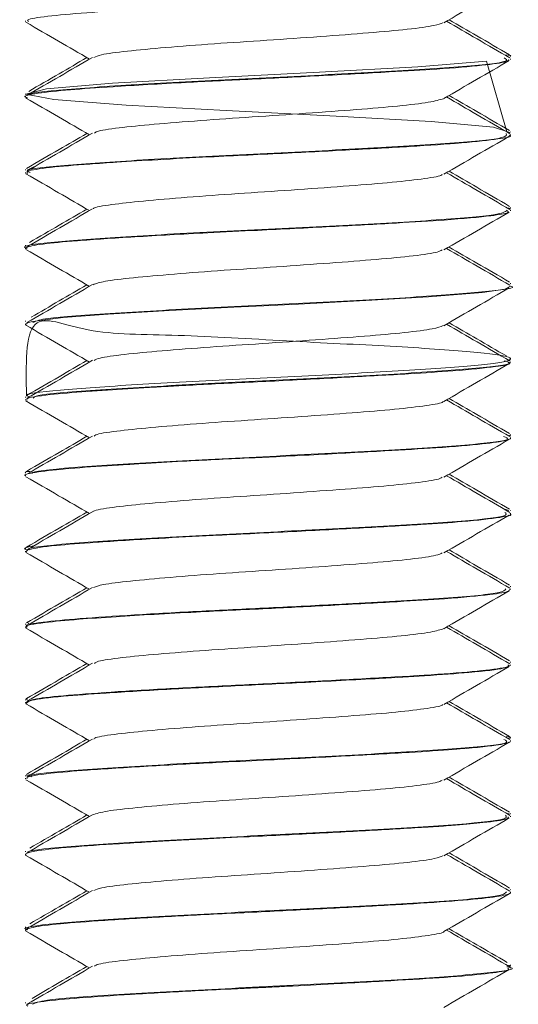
# Model space of a CAD drawing. Header units: millimetres. Extents: x -336 to 487, y -1247 to -28.
# Tile 23 of 49: x -229.78 to -221.55, y -485.48 to -469.23. Entities that reach past the tile are written whole.
import ezdxf

# ---------------------------------------------------------------- set-up
doc = ezdxf.new("R2010")
doc.units = ezdxf.units.MM

msp = doc.modelspace()

# ---------------------------------------------------------------- linework, layer by layer
at = {"color": 7, "linetype": 'Continuous', "lineweight": 15}
for p, q in [((-229.682, -469.251), (-229.682, -469.262)), ((-221.682, -469.839), (-221.682, -469.829)), ((-221.682, -469.887), (-221.682, -469.876)), ((-229.682, -470.455), (-229.682, -470.464)), ((-229.682, -470.501), (-229.682, -470.512)), ((-221.682, -471.089), (-221.682, -471.08)), ((-221.682, -471.137), (-221.682, -471.126)), ((-229.682, -471.705), (-229.682, -471.714)), ((-229.655, -471.714), (-229.547, -471.662)), ((-229.682, -471.751), (-229.682, -471.762)), ((-221.682, -472.34), (-221.682, -472.33)), ((-221.682, -472.387), (-221.682, -472.377)), ((-229.682, -472.954), (-229.682, -472.964)), ((-229.682, -473.002), (-229.682, -473.012)), ((-221.682, -473.589), (-221.682, -473.579)), ((-221.682, -473.637), (-221.682, -473.627)), ((-229.682, -474.204), (-229.682, -474.214)), ((-229.682, -474.252), (-229.682, -474.262)), ((-221.682, -474.839), (-221.682, -474.829)), ((-221.682, -474.887), (-221.682, -474.877)), ((-229.682, -475.454), (-229.682, -475.464)), ((-229.682, -475.501), (-229.682, -475.512)), ((-221.682, -476.089), (-221.682, -476.079)), ((-221.682, -476.137), (-221.682, -476.126)), ((-229.682, -476.704), (-229.682, -476.714)), ((-229.682, -476.751), (-229.682, -476.762)), ((-221.778, -477.312), (-221.71, -477.33)), ((-221.682, -477.339), (-221.682, -477.33)), ((-221.682, -477.387), (-221.682, -477.376)), ((-229.682, -477.955), (-229.682, -477.964)), ((-229.682, -478.001), (-229.682, -478.012)), ((-221.682, -478.589), (-221.682, -478.58)), ((-221.682, -478.637), (-221.682, -478.626)), ((-229.682, -479.204), (-229.682, -479.214)), ((-229.637, -479.186), (-229.635, -479.204)), ((-229.682, -479.252), (-229.682, -479.262)), ((-221.682, -479.839), (-221.682, -479.829)), ((-221.682, -479.887), (-221.682, -479.877)), ((-229.682, -480.454), (-229.682, -480.464)), ((-229.682, -480.502), (-229.682, -480.512)), ((-221.682, -481.089), (-221.682, -481.079)), ((-221.682, -481.137), (-221.682, -481.126)), ((-229.682, -481.704), (-229.682, -481.714)), ((-229.682, -481.751), (-229.682, -481.762)), ((-229.589, -481.686), (-229.666, -481.704)), ((-221.729, -482.33), (-221.689, -482.342)), ((-221.682, -482.339), (-221.682, -482.33)), ((-221.682, -482.387), (-221.682, -482.376)), ((-229.682, -482.955), (-229.682, -482.964)), ((-229.682, -483.001), (-229.682, -483.012)), ((-221.682, -483.589), (-221.682, -483.58)), ((-221.682, -483.637), (-221.682, -483.627)), ((-229.682, -484.204), (-229.682, -484.214)), ((-229.682, -484.252), (-229.682, -484.262)), ((-221.682, -484.839), (-221.682, -484.829)), ((-221.682, -484.887), (-221.682, -484.877)), ((-229.682, -485.454), (-229.682, -485.464))]:
    msp.add_line(p, q, dxfattribs=at)
at = {"color": 7, "linetype": 'Continuous', "lineweight": 15, "flags": 128}
for points in [[(-221.74, -471.08), (-222.076, -469.918), (-223.212, -470.01), (-224.831, -470.098), (-226.649, -470.191), (-228.247, -470.28), (-229.336, -470.371), (-229.679, -470.462), (-229.214, -470.551), (-228.02, -470.643), (-226.371, -470.732), (-224.557, -470.824), (-222.992, -470.913), (-221.965, -471.004), (-221.694, -471.095), (-221.694, -471.095)], [(-229.661, -474.274), (-229.68, -474.269), (-229.679, -474.254), (-229.669, -474.246), (-229.662, -474.242), (-229.658, -474.24), (-229.657, -474.24), (-229.656, -474.239), (-229.656, -474.239), (-229.656, -474.239), (-229.656, -474.239), (-229.656, -474.239), (-229.656, -474.239), (-229.656, -474.239), (-229.656, -474.239), (-229.656, -474.239), (-229.656, -474.239), (-229.655, -474.239), (-229.648, -474.236), (-229.633, -474.23), (-229.565, -474.213), (-229.06, -474.148), (-228.317, -474.093), (-227.3, -474.031), (-226.244, -473.977), (-225.752, -473.953), (-225.178, -473.924), (-223.972, -473.86), (-223.033, -473.805), (-222.142, -473.733), (-221.774, -473.678), (-221.694, -473.637)]]:
    msp.add_lwpolyline(points, dxfattribs=at)
at = {"color": 7, "linetype": 'Continuous', "lineweight": 15}
for points, knots in [([(-229.632, -469.262), (-229.643, -469.252), (-229.677, -469.224), (-229.349, -469.173), (-228.737, -469.12), (-227.82, -469.059), (-226.728, -468.999), (-225.446, -468.939), (-224.457, -468.887), (-223.764, -468.849), (-223.178, -468.815), (-222.493, -468.771), (-221.929, -468.71), (-221.665, -468.668), (-221.708, -468.643), (-221.719, -468.637)], [0, 0, 0, 0, 0.046285, 0.137446, 0.231313, 0.3167, 0.422825, 0.511292, 0.62184, 0.659524, 0.694846, 0.786838, 0.880325, 0.971253, 1, 1, 1, 1]), ([(-222.781, -469.282), (-222.601, -469.178), (-222.242, -468.969), (-221.882, -468.761), (-221.702, -468.656)], [0, 0, 0, 0, 0.499702, 1, 1, 1, 1]), ([(-229.675, -469.274), (-229.495, -469.378), (-229.146, -469.581), (-228.796, -469.784), (-228.627, -469.882)], [0, 0, 0, 0, 0.5155339, 1, 1, 1, 1]), ([(-222.8, -469.281), (-222.836, -469.297), (-222.919, -469.331), (-223.352, -469.39), (-224.002, -469.449), (-224.812, -469.509), (-225.698, -469.572), (-226.585, -469.628), (-227.39, -469.691), (-228.031, -469.751), (-228.447, -469.804), (-228.521, -469.839), (-228.552, -469.854)], [0, 0, 0, 0, 0.082423, 0.188906, 0.293376, 0.398814, 0.505009, 0.60899, 0.715333, 0.820425, 0.925214, 1, 1, 1, 1]), ([(-221.693, -469.863), (-221.873, -469.758), (-222.221, -469.556), (-222.569, -469.354), (-222.737, -469.257)], [0, 0, 0, 0, 0.51722, 1, 1, 1, 1]), ([(-221.697, -469.812), (-221.877, -469.707), (-222.21, -469.514), (-222.543, -469.321), (-222.695, -469.233)], [0, 0, 0, 0, 0.541768, 1, 1, 1, 1]), ([(-229.647, -470.524), (-229.66, -470.52), (-229.748, -470.495), (-229.529, -470.448), (-229.012, -470.39), (-228.185, -470.332), (-227.163, -470.272), (-225.976, -470.214), (-224.809, -470.156), (-223.733, -470.097), (-222.803, -470.043), (-222.122, -469.985), (-221.725, -469.931), (-221.715, -469.9), (-221.711, -469.887)], [0, 0, 0, 0, 0.018535, 0.120995, 0.212205, 0.293172, 0.401953, 0.483342, 0.575391, 0.672849, 0.749741, 0.846248, 0.937347, 1, 1, 1, 1]), ([(-228.578, -469.853), (-228.758, -469.958), (-229.118, -470.167), (-229.478, -470.376), (-229.658, -470.48)], [0, 0, 0, 0, 0.499652, 1, 1, 1, 1]), ([(-228.669, -469.857), (-228.822, -469.946), (-229.141, -470.132), (-229.462, -470.318), (-229.629, -470.415)], [0, 0, 0, 0, 0.47657, 1, 1, 1, 1]), ([(-221.788, -469.861), (-221.754, -469.88), (-221.665, -469.929), (-222.449, -470.011), (-223.881, -470.097), (-225.703, -470.192), (-227.534, -470.279), (-228.919, -470.371), (-229.642, -470.438), (-229.6, -470.474), (-229.593, -470.479)], [0, 0, 0, 0, 0.091962, 0.239258, 0.384543, 0.532137, 0.677615, 0.824388, 0.970875, 1, 1, 1, 1]), ([(-222.781, -470.532), (-222.601, -470.428), (-222.242, -470.219), (-221.882, -470.011), (-221.702, -469.906)], [0, 0, 0, 0, 0.499702, 1, 1, 1, 1]), ([(-221.758, -469.812), (-221.71, -469.817), (-221.658, -469.823), (-221.685, -469.829), (-221.687, -469.829)], [0, 0, 0, 0, 0.938908, 1, 1, 1, 1]), ([(-229.675, -470.524), (-229.495, -470.628), (-229.146, -470.831), (-228.796, -471.034), (-228.627, -471.132)], [0, 0, 0, 0, 0.515534, 1, 1, 1, 1]), ([(-222.786, -470.535), (-222.853, -470.554), (-222.99, -470.594), (-223.509, -470.657), (-224.21, -470.714), (-225.047, -470.776), (-225.943, -470.837), (-226.815, -470.895), (-227.585, -470.959), (-228.168, -471.016), (-228.503, -471.066), (-228.536, -471.095), (-228.546, -471.103)], [0, 0, 0, 0, 0.105704, 0.212847, 0.317591, 0.424477, 0.530782, 0.635901, 0.743152, 0.848149, 0.954607, 1, 1, 1, 1]), ([(-221.693, -471.113), (-221.873, -471.008), (-222.221, -470.806), (-222.569, -470.604), (-222.737, -470.507)], [0, 0, 0, 0, 0.51722, 1, 1, 1, 1]), ([(-221.697, -471.062), (-221.877, -470.957), (-222.21, -470.764), (-222.543, -470.571), (-222.695, -470.483)], [0, 0, 0, 0, 0.541768, 1, 1, 1, 1]), ([(-221.755, -471.112), (-221.746, -471.136), (-221.727, -471.189), (-222.665, -471.277), (-224.196, -471.364), (-226.044, -471.457), (-227.83, -471.547), (-229.12, -471.636), (-229.741, -471.706), (-229.628, -471.744), (-229.605, -471.751)], [0, 0, 0, 0, 0.113919, 0.256571, 0.397002, 0.539223, 0.680367, 0.821376, 0.963713, 1, 1, 1, 1]), ([(-228.669, -471.107), (-228.822, -471.196), (-229.153, -471.389), (-229.486, -471.581), (-229.665, -471.686)], [0, 0, 0, 0, 0.459407, 1, 1, 1, 1]), ([(-229.654, -471.774), (-229.659, -471.757), (-229.67, -471.721), (-229.263, -471.663), (-228.755, -471.623), (-228.372, -471.596), (-228.05, -471.575), (-227.484, -471.54), (-226.538, -471.49), (-225.385, -471.436), (-224.197, -471.373), (-223.171, -471.316), (-222.321, -471.257), (-221.845, -471.196), (-221.648, -471.159), (-221.696, -471.14), (-221.703, -471.137)], [0, 0, 0, 0, 0.076676, 0.174211, 0.262607, 0.276284, 0.299314, 0.362291, 0.433471, 0.534862, 0.629002, 0.71585, 0.809903, 0.911888, 0.987316, 1, 1, 1, 1]), ([(-228.578, -471.103), (-228.758, -471.208), (-229.118, -471.417), (-229.478, -471.626), (-229.658, -471.73)], [0, 0, 0, 0, 0.499652, 1, 1, 1, 1]), ([(-222.781, -471.782), (-222.601, -471.678), (-222.242, -471.469), (-221.882, -471.261), (-221.702, -471.156)], [0, 0, 0, 0, 0.499702, 1, 1, 1, 1]), ([(-221.697, -472.312), (-221.877, -472.207), (-222.21, -472.014), (-222.543, -471.821), (-222.695, -471.733)], [0, 0, 0, 0, 0.541768, 1, 1, 1, 1]), ([(-229.675, -471.774), (-229.495, -471.878), (-229.146, -472.081), (-228.796, -472.284), (-228.627, -472.382)], [0, 0, 0, 0, 0.515534, 1, 1, 1, 1]), ([(-222.808, -471.782), (-222.812, -471.788), (-222.829, -471.814), (-223.128, -471.861), (-223.677, -471.923), (-224.429, -471.98), (-225.287, -472.044), (-226.186, -472.102), (-227.036, -472.162), (-227.768, -472.225), (-228.286, -472.282), (-228.554, -472.327), (-228.561, -472.35), (-228.562, -472.353)], [0, 0, 0, 0, 0.033147, 0.139261, 0.245475, 0.349865, 0.45662, 0.561521, 0.667089, 0.773654, 0.877912, 0.984483, 1, 1, 1, 1]), ([(-221.693, -472.363), (-221.873, -472.258), (-222.221, -472.056), (-222.569, -471.854), (-222.737, -471.757)], [0, 0, 0, 0, 0.51722, 1, 1, 1, 1]), ([(-221.738, -472.377), (-221.77, -472.401), (-221.842, -472.455), (-222.906, -472.543), (-224.518, -472.632), (-226.38, -472.722), (-228.117, -472.814), (-229.279, -472.901), (-229.796, -472.968), (-229.663, -473), (-229.654, -473.002)], [0, 0, 0, 0, 0.119667, 0.265438, 0.409503, 0.554153, 0.699423, 0.843177, 0.989118, 1, 1, 1, 1]), ([(-229.672, -473.012), (-229.673, -473.006), (-229.677, -472.981), (-229.447, -472.935), (-228.844, -472.877), (-227.91, -472.815), (-226.843, -472.756), (-225.729, -472.702), (-224.642, -472.647), (-223.586, -472.589), (-222.642, -472.533), (-222.022, -472.473), (-221.697, -472.424), (-221.722, -472.397), (-221.731, -472.387)], [0, 0, 0, 0, 0.026865, 0.122086, 0.212223, 0.314896, 0.419981, 0.486459, 0.583249, 0.677563, 0.758645, 0.871135, 0.948971, 1, 1, 1, 1]), ([(-228.578, -472.353), (-228.758, -472.458), (-229.118, -472.667), (-229.478, -472.876), (-229.658, -472.98)], [0, 0, 0, 0, 0.499652, 1, 1, 1, 1]), ([(-228.669, -472.357), (-228.822, -472.446), (-229.136, -472.629), (-229.452, -472.812), (-229.614, -472.906)], [0, 0, 0, 0, 0.484223, 1, 1, 1, 1]), ([(-221.697, -472.356), (-221.696, -472.356), (-221.67, -472.351), (-221.699, -472.345), (-221.727, -472.34)], [0, 0, 0, 0, 0.008302, 1, 1, 1, 1]), ([(-222.781, -473.032), (-222.601, -472.928), (-222.242, -472.719), (-221.882, -472.511), (-221.702, -472.406)], [0, 0, 0, 0, 0.499702, 1, 1, 1, 1]), ([(-229.675, -473.024), (-229.495, -473.128), (-229.146, -473.331), (-228.796, -473.534), (-228.627, -473.632)], [0, 0, 0, 0, 0.515534, 1, 1, 1, 1]), ([(-222.81, -473.032), (-222.829, -473.043), (-222.881, -473.074), (-223.255, -473.129), (-223.866, -473.188), (-224.654, -473.247), (-225.53, -473.311), (-226.424, -473.367), (-227.25, -473.43), (-227.927, -473.491), (-228.406, -473.546), (-228.516, -473.586), (-228.568, -473.605)], [0, 0, 0, 0, 0.062207, 0.168539, 0.273637, 0.378407, 0.484829, 0.588866, 0.694891, 0.800576, 0.904832, 1, 1, 1, 1]), ([(-221.693, -473.613), (-221.873, -473.508), (-222.221, -473.306), (-222.569, -473.104), (-222.737, -473.007)], [0, 0, 0, 0, 0.51722, 1, 1, 1, 1]), ([(-221.697, -473.562), (-221.877, -473.457), (-222.21, -473.264), (-222.543, -473.071), (-222.695, -472.983)], [0, 0, 0, 0, 0.541768, 1, 1, 1, 1]), ([(-228.578, -473.603), (-228.758, -473.708), (-229.118, -473.917), (-229.478, -474.126), (-229.658, -474.23)], [0, 0, 0, 0, 0.499652, 1, 1, 1, 1]), ([(-228.669, -473.607), (-228.822, -473.696), (-229.128, -473.874), (-229.434, -474.051), (-229.588, -474.141)], [0, 0, 0, 0, 0.4981677, 1, 1, 1, 1]), ([(-221.688, -473.627), (-221.686, -473.627), (-221.55, -473.658), (-222.034, -473.716), (-223.137, -473.808), (-224.853, -473.899), (-226.721, -473.987), (-228.35, -474.081), (-229.416, -474.158), (-229.521, -474.209), (-229.563, -474.229)], [0, 0, 0, 0, 0.0020887, 0.1512644, 0.3017851, 0.4519884, 0.6013166, 0.7525862, 0.9015399, 1, 1, 1, 1]), ([(-222.781, -474.282), (-222.601, -474.178), (-222.242, -473.969), (-221.882, -473.761), (-221.702, -473.656)], [0, 0, 0, 0, 0.499702, 1, 1, 1, 1]), ([(-229.665, -475.436), (-229.675, -474.928), (-229.697, -473.94), (-228.741, -474.435), (-227.216, -474.418), (-225.371, -474.539), (-223.587, -474.619), (-222.233, -474.715), (-221.577, -474.801), (-221.756, -474.895), (-222.733, -474.984), (-224.31, -475.073), (-226.159, -475.167), (-227.934, -475.253), (-229.178, -475.348), (-229.759, -475.411), (-229.637, -475.448), (-229.617, -475.454)], [0, 0, 0, 0, 0.073877, 0.143757, 0.213926, 0.28439, 0.354123, 0.424915, 0.494604, 0.565186, 0.635226, 0.705207, 0.775839, 0.845514, 0.916296, 0.986058, 1, 1, 1, 1]), ([(-229.675, -474.274), (-229.495, -474.378), (-229.146, -474.581), (-228.796, -474.784), (-228.627, -474.882)], [0, 0, 0, 0, 0.515534, 1, 1, 1, 1]), ([(-222.792, -474.281), (-222.838, -474.298), (-222.938, -474.335), (-223.4, -474.396), (-224.066, -474.453), (-224.885, -474.515), (-225.776, -474.577), (-226.659, -474.634), (-227.453, -474.697), (-228.076, -474.756), (-228.465, -474.808), (-228.525, -474.841), (-228.548, -474.854)], [0, 0, 0, 0, 0.091785, 0.198273, 0.302531, 0.408222, 0.51425, 0.618291, 0.724717, 0.829487, 0.934592, 1, 1, 1, 1]), ([(-221.693, -474.863), (-221.873, -474.758), (-222.221, -474.556), (-222.569, -474.354), (-222.737, -474.257)], [0, 0, 0, 0, 0.51722, 1, 1, 1, 1]), ([(-221.75, -474.781), (-221.913, -474.687), (-222.228, -474.504), (-222.543, -474.321), (-222.695, -474.233)], [0, 0, 0, 0, 0.515893, 1, 1, 1, 1]), ([(-228.669, -474.857), (-228.822, -474.946), (-229.153, -475.139), (-229.486, -475.331), (-229.665, -475.436)], [0, 0, 0, 0, 0.459407, 1, 1, 1, 1]), ([(-229.652, -475.512), (-229.658, -475.504), (-229.686, -475.475), (-229.362, -475.423), (-228.818, -475.377), (-228.246, -475.337), (-227.79, -475.309), (-227.377, -475.285), (-227.061, -475.268), (-226.489, -475.238), (-225.548, -475.194), (-224.392, -475.134), (-223.385, -475.078), (-222.5, -475.022), (-221.927, -474.96), (-221.661, -474.916), (-221.708, -474.892), (-221.719, -474.887)], [0, 0, 0, 0, 0.034932, 0.145099, 0.232059, 0.269669, 0.33756, 0.364929, 0.380311, 0.419684, 0.50871, 0.604158, 0.696658, 0.775934, 0.887122, 0.973668, 1, 1, 1, 1]), ([(-228.578, -474.853), (-228.758, -474.958), (-229.118, -475.167), (-229.478, -475.376), (-229.658, -475.48)], [0, 0, 0, 0, 0.4996516, 1, 1, 1, 1]), ([(-221.789, -474.861), (-221.747, -474.872), (-221.589, -474.914), (-222.169, -474.984), (-223.423, -475.073), (-225.185, -475.167), (-227.05, -475.253), (-228.593, -475.348), (-229.511, -475.42), (-229.544, -475.464), (-229.554, -475.479)], [0, 0, 0, 0, 0.052728, 0.198804, 0.344758, 0.492069, 0.637383, 0.785006, 0.930503, 1, 1, 1, 1]), ([(-222.781, -475.532), (-222.601, -475.428), (-222.242, -475.219), (-221.882, -475.011), (-221.702, -474.906)], [0, 0, 0, 0, 0.499702, 1, 1, 1, 1]), ([(-229.675, -475.524), (-229.495, -475.628), (-229.146, -475.831), (-228.796, -476.034), (-228.627, -476.132)], [0, 0, 0, 0, 0.515534, 1, 1, 1, 1]), ([(-222.795, -475.532), (-222.795, -475.535), (-222.796, -475.557), (-223.052, -475.599), (-223.555, -475.662), (-224.279, -475.719), (-225.122, -475.782), (-226.02, -475.842), (-226.886, -475.9), (-227.644, -475.964), (-228.207, -476.021), (-228.52, -476.069), (-228.543, -476.096), (-228.549, -476.103)], [0, 0, 0, 0, 0.013399, 0.118954, 0.225524, 0.329782, 0.436348, 0.541913, 0.646816, 0.753571, 0.85796, 0.964175, 1, 1, 1, 1]), ([(-221.693, -476.113), (-221.873, -476.008), (-222.221, -475.806), (-222.569, -475.604), (-222.737, -475.507)], [0, 0, 0, 0, 0.51722, 1, 1, 1, 1]), ([(-221.697, -476.062), (-221.877, -475.957), (-222.21, -475.764), (-222.543, -475.571), (-222.695, -475.483)], [0, 0, 0, 0, 0.541768, 1, 1, 1, 1]), ([(-228.669, -476.107), (-228.822, -476.196), (-229.153, -476.389), (-229.486, -476.581), (-229.665, -476.686)], [0, 0, 0, 0, 0.459407, 1, 1, 1, 1]), ([(-228.578, -476.103), (-228.758, -476.208), (-229.118, -476.417), (-229.478, -476.626), (-229.658, -476.73)], [0, 0, 0, 0, 0.499652, 1, 1, 1, 1]), ([(-221.795, -476.111), (-221.754, -476.127), (-221.636, -476.173), (-222.346, -476.252), (-223.72, -476.339), (-225.524, -476.433), (-227.37, -476.52), (-228.813, -476.613), (-229.599, -476.682), (-229.577, -476.72), (-229.573, -476.729)], [0, 0, 0, 0, 0.078427, 0.225357, 0.37077, 0.518389, 0.663707, 0.810894, 0.956939, 1, 1, 1, 1]), ([(-221.699, -476.106), (-221.694, -476.104), (-221.681, -476.098), (-221.692, -476.093), (-221.698, -476.089)], [0, 0, 0, 0, 0.396182, 1, 1, 1, 1]), ([(-229.679, -476.762), (-229.68, -476.762), (-229.735, -476.741), (-229.519, -476.697), (-229.011, -476.64), (-228.452, -476.601), (-228.031, -476.574), (-227.665, -476.551), (-226.994, -476.513), (-226.223, -476.475), (-225.492, -476.441), (-224.717, -476.401), (-223.787, -476.35), (-222.821, -476.295), (-222.11, -476.235), (-221.775, -476.184), (-221.687, -476.154), (-221.684, -476.141), (-221.684, -476.137)], [0, 0, 0, 0, 0.002004, 0.104111, 0.196434, 0.280032, 0.296265, 0.324484, 0.385795, 0.47409, 0.510914, 0.56056, 0.660048, 0.743493, 0.844689, 0.937086, 0.981364, 1, 1, 1, 1]), ([(-222.781, -476.782), (-222.601, -476.678), (-222.242, -476.469), (-221.882, -476.261), (-221.702, -476.156)], [0, 0, 0, 0, 0.499702, 1, 1, 1, 1]), ([(-229.603, -476.686), (-229.653, -476.691), (-229.707, -476.698), (-229.678, -476.704), (-229.675, -476.704)], [0, 0, 0, 0, 0.918434, 1, 1, 1, 1]), ([(-229.675, -476.774), (-229.495, -476.878), (-229.146, -477.081), (-228.796, -477.284), (-228.627, -477.382)], [0, 0, 0, 0, 0.5155339, 1, 1, 1, 1]), ([(-221.693, -477.363), (-221.873, -477.258), (-222.221, -477.056), (-222.569, -476.854), (-222.737, -476.757)], [0, 0, 0, 0, 0.51722, 1, 1, 1, 1]), ([(-221.697, -477.312), (-221.877, -477.207), (-222.21, -477.014), (-222.543, -476.821), (-222.695, -476.733)], [0, 0, 0, 0, 0.541768, 1, 1, 1, 1]), ([(-222.811, -476.782), (-222.819, -476.789), (-222.845, -476.817), (-223.166, -476.867), (-223.735, -476.928), (-224.499, -476.986), (-225.363, -477.049), (-226.261, -477.107), (-227.104, -477.168), (-227.823, -477.23), (-228.319, -477.287), (-228.57, -477.331), (-228.571, -477.352), (-228.571, -477.353)], [0, 0, 0, 0, 0.042312, 0.148625, 0.254614, 0.359152, 0.465933, 0.570589, 0.67643, 0.782846, 0.887131, 0.993805, 1, 1, 1, 1]), ([(-229.671, -478.024), (-229.669, -478.008), (-229.666, -477.97), (-229.261, -477.912), (-228.517, -477.854), (-227.604, -477.797), (-226.508, -477.739), (-225.358, -477.685), (-224.164, -477.621), (-223.183, -477.567), (-222.354, -477.509), (-221.854, -477.448), (-221.635, -477.409), (-221.691, -477.388), (-221.695, -477.387)], [0, 0, 0, 0, 0.074368, 0.178497, 0.262801, 0.363895, 0.438224, 0.534759, 0.630413, 0.722211, 0.799252, 0.906273, 0.99272, 1, 1, 1, 1]), ([(-228.669, -477.357), (-228.822, -477.446), (-229.153, -477.639), (-229.486, -477.831), (-229.665, -477.936)], [0, 0, 0, 0, 0.459407, 1, 1, 1, 1]), ([(-228.578, -477.353), (-228.758, -477.458), (-229.118, -477.667), (-229.478, -477.876), (-229.658, -477.98)], [0, 0, 0, 0, 0.499652, 1, 1, 1, 1]), ([(-221.776, -477.362), (-221.752, -477.383), (-221.693, -477.433), (-222.548, -477.519), (-224.029, -477.605), (-225.864, -477.699), (-227.678, -477.788), (-229.008, -477.878), (-229.68, -477.943), (-229.623, -477.976), (-229.617, -477.98)], [0, 0, 0, 0, 0.104177, 0.251693, 0.396955, 0.544416, 0.690131, 0.836467, 0.983396, 1, 1, 1, 1]), ([(-222.781, -478.032), (-222.601, -477.928), (-222.242, -477.719), (-221.882, -477.511), (-221.702, -477.406)], [0, 0, 0, 0, 0.499702, 1, 1, 1, 1]), ([(-229.648, -477.984), (-229.658, -477.981), (-229.754, -477.957), (-229.638, -477.932), (-229.533, -477.909)], [0, 0, 0, 0, 0.099218, 1, 1, 1, 1]), ([(-229.675, -478.024), (-229.495, -478.128), (-229.146, -478.331), (-228.796, -478.534), (-228.627, -478.632)], [0, 0, 0, 0, 0.515534, 1, 1, 1, 1]), ([(-222.807, -478.032), (-222.833, -478.045), (-222.898, -478.077), (-223.298, -478.134), (-223.928, -478.193), (-224.726, -478.253), (-225.608, -478.316), (-226.499, -478.372), (-227.315, -478.435), (-227.976, -478.496), (-228.425, -478.55), (-228.518, -478.587), (-228.559, -478.604)], [0, 0, 0, 0, 0.07149, 0.177915, 0.282701, 0.387793, 0.494134, 0.598114, 0.704309, 0.809743, 0.914214, 1, 1, 1, 1]), ([(-221.693, -478.613), (-221.873, -478.508), (-222.221, -478.306), (-222.569, -478.104), (-222.737, -478.007)], [0, 0, 0, 0, 0.51722, 1, 1, 1, 1]), ([(-221.697, -478.562), (-221.877, -478.457), (-222.21, -478.264), (-222.543, -478.071), (-222.695, -477.983)], [0, 0, 0, 0, 0.541768, 1, 1, 1, 1]), ([(-229.659, -479.262), (-229.666, -479.258), (-229.713, -479.232), (-229.44, -479.184), (-228.878, -479.131), (-228.057, -479.074), (-226.986, -479.012), (-225.738, -478.953), (-224.588, -478.894), (-223.576, -478.839), (-222.649, -478.783), (-222.003, -478.722), (-221.7, -478.673), (-221.701, -478.645), (-221.701, -478.637)], [0, 0, 0, 0, 0.018667, 0.128928, 0.215489, 0.284668, 0.404042, 0.499075, 0.582941, 0.678864, 0.759673, 0.867051, 0.957219, 1, 1, 1, 1]), ([(-221.761, -478.626), (-221.772, -478.648), (-221.799, -478.699), (-222.779, -478.785), (-224.177, -478.862), (-225.581, -478.936), (-226.799, -478.992), (-227.912, -479.055), (-228.829, -479.116), (-229.432, -479.173), (-229.708, -479.222), (-229.658, -479.247), (-229.648, -479.252)], [0, 0, 0, 0, 0.105479, 0.250967, 0.394351, 0.491932, 0.587357, 0.684805, 0.781559, 0.877432, 0.975141, 1, 1, 1, 1]), ([(-228.669, -478.607), (-228.822, -478.696), (-229.153, -478.889), (-229.486, -479.081), (-229.665, -479.186)], [0, 0, 0, 0, 0.4594073, 1, 1, 1, 1]), ([(-228.578, -478.603), (-228.758, -478.708), (-229.118, -478.917), (-229.478, -479.126), (-229.658, -479.23)], [0, 0, 0, 0, 0.499652, 1, 1, 1, 1]), ([(-222.781, -479.282), (-222.601, -479.178), (-222.242, -478.969), (-221.882, -478.761), (-221.702, -478.656)], [0, 0, 0, 0, 0.499702, 1, 1, 1, 1]), ([(-229.675, -479.274), (-229.495, -479.378), (-229.146, -479.581), (-228.796, -479.784), (-228.627, -479.882)], [0, 0, 0, 0, 0.515534, 1, 1, 1, 1]), ([(-222.782, -479.281), (-222.839, -479.3), (-222.957, -479.338), (-223.449, -479.401), (-224.132, -479.458), (-224.96, -479.52), (-225.853, -479.582), (-226.731, -479.639), (-227.514, -479.702), (-228.119, -479.76), (-228.483, -479.811), (-228.53, -479.843), (-228.546, -479.854)], [0, 0, 0, 0, 0.101179, 0.207632, 0.311731, 0.417636, 0.523457, 0.62761, 0.734079, 0.838571, 0.943963, 1, 1, 1, 1]), ([(-221.693, -479.863), (-221.873, -479.758), (-222.221, -479.556), (-222.569, -479.354), (-222.737, -479.257)], [0, 0, 0, 0, 0.51722, 1, 1, 1, 1]), ([(-221.697, -479.812), (-221.877, -479.707), (-222.21, -479.514), (-222.543, -479.321), (-222.695, -479.233)], [0, 0, 0, 0, 0.541768, 1, 1, 1, 1]), ([(-228.669, -479.857), (-228.822, -479.946), (-229.153, -480.139), (-229.486, -480.331), (-229.665, -480.436)], [0, 0, 0, 0, 0.4594073, 1, 1, 1, 1]), ([(-228.578, -479.853), (-228.758, -479.958), (-229.118, -480.167), (-229.478, -480.376), (-229.658, -480.48)], [0, 0, 0, 0, 0.499652, 1, 1, 1, 1]), ([(-221.725, -479.877), (-221.714, -479.884), (-221.673, -479.912), (-221.982, -479.958), (-222.621, -480.021), (-223.565, -480.078), (-224.694, -480.14), (-225.915, -480.202), (-227.116, -480.259), (-228.185, -480.322), (-229.02, -480.38), (-229.577, -480.441), (-229.645, -480.482), (-229.68, -480.502)], [0, 0, 0, 0, 0.03605, 0.131881, 0.229408, 0.324787, 0.421814, 0.518764, 0.614192, 0.711733, 0.807471, 0.90403, 1, 1, 1, 1]), ([(-229.671, -480.524), (-229.663, -480.504), (-229.644, -480.462), (-229.145, -480.401), (-228.346, -480.343), (-227.357, -480.282), (-226.237, -480.226), (-225.042, -480.168), (-223.959, -480.11), (-223.021, -480.057), (-222.265, -480), (-221.755, -479.941), (-221.717, -479.902), (-221.701, -479.887)], [0, 0, 0, 0, 0.092358, 0.195966, 0.281287, 0.381185, 0.466891, 0.551416, 0.658989, 0.728387, 0.814436, 0.923765, 1, 1, 1, 1]), ([(-222.781, -480.532), (-222.601, -480.428), (-222.242, -480.219), (-221.882, -480.011), (-221.702, -479.906)], [0, 0, 0, 0, 0.499702, 1, 1, 1, 1]), ([(-229.65, -480.436), (-229.66, -480.437), (-229.691, -480.444), (-229.668, -480.45), (-229.651, -480.454)], [0, 0, 0, 0, 0.29755, 1, 1, 1, 1]), ([(-221.693, -481.113), (-221.873, -481.008), (-222.221, -480.806), (-222.569, -480.604), (-222.737, -480.507)], [0, 0, 0, 0, 0.51722, 1, 1, 1, 1]), ([(-221.697, -481.062), (-221.877, -480.957), (-222.21, -480.764), (-222.543, -480.571), (-222.695, -480.483)], [0, 0, 0, 0, 0.541768, 1, 1, 1, 1]), ([(-229.675, -480.524), (-229.495, -480.628), (-229.146, -480.831), (-228.796, -481.034), (-228.627, -481.132)], [0, 0, 0, 0, 0.515534, 1, 1, 1, 1]), ([(-222.803, -480.532), (-222.804, -480.536), (-222.811, -480.56), (-223.086, -480.605), (-223.611, -480.667), (-224.348, -480.724), (-225.198, -480.787), (-226.096, -480.847), (-226.955, -480.906), (-227.702, -480.969), (-228.245, -481.026), (-228.536, -481.073), (-228.551, -481.098), (-228.553, -481.103)], [0, 0, 0, 0, 0.022461, 0.128295, 0.234723, 0.33901, 0.445685, 0.550942, 0.656144, 0.762834, 0.86713, 0.973532, 1, 1, 1, 1]), ([(-228.669, -481.107), (-228.822, -481.196), (-229.153, -481.389), (-229.486, -481.581), (-229.665, -481.686)], [0, 0, 0, 0, 0.459407, 1, 1, 1, 1]), ([(-229.652, -481.762), (-229.658, -481.754), (-229.684, -481.725), (-229.358, -481.673), (-228.662, -481.614), (-227.713, -481.553), (-226.677, -481.497), (-225.555, -481.444), (-224.436, -481.386), (-223.373, -481.327), (-222.492, -481.271), (-221.907, -481.209), (-221.69, -481.165), (-221.689, -481.142), (-221.688, -481.137)], [0, 0, 0, 0, 0.035626, 0.1462991, 0.2324555, 0.3351913, 0.4323262, 0.4941966, 0.6042744, 0.69782, 0.7769684, 0.8883167, 0.9741522, 1, 1, 1, 1]), ([(-228.578, -481.103), (-228.758, -481.208), (-229.118, -481.417), (-229.478, -481.626), (-229.658, -481.73)], [0, 0, 0, 0, 0.499652, 1, 1, 1, 1]), ([(-221.792, -481.111), (-221.755, -481.129), (-221.653, -481.177), (-222.407, -481.257), (-223.816, -481.344), (-225.631, -481.438), (-227.468, -481.526), (-228.878, -481.618), (-229.625, -481.685), (-229.59, -481.722), (-229.584, -481.729)], [0, 0, 0, 0, 0.08651, 0.233675, 0.378998, 0.526617, 0.672018, 0.818973, 0.96527, 1, 1, 1, 1]), ([(-222.781, -481.782), (-222.601, -481.678), (-222.242, -481.469), (-221.882, -481.261), (-221.702, -481.156)], [0, 0, 0, 0, 0.499702, 1, 1, 1, 1]), ([(-221.747, -481.062), (-221.711, -481.066), (-221.663, -481.072), (-221.694, -481.078), (-221.701, -481.079)], [0, 0, 0, 0, 0.740699, 1, 1, 1, 1]), ([(-221.697, -481.106), (-221.696, -481.106), (-221.68, -481.101), (-221.704, -481.095), (-221.727, -481.089)], [0, 0, 0, 0, 0.018162, 1, 1, 1, 1]), ([(-229.675, -481.774), (-229.495, -481.878), (-229.146, -482.081), (-228.796, -482.284), (-228.627, -482.382)], [0, 0, 0, 0, 0.515534, 1, 1, 1, 1]), ([(-222.812, -481.782), (-222.824, -481.791), (-222.861, -481.82), (-223.205, -481.872), (-223.795, -481.933), (-224.57, -481.991), (-225.44, -482.054), (-226.336, -482.112), (-227.173, -482.173), (-227.867, -482.235), (-228.381, -482.292), (-228.512, -482.333), (-228.578, -482.354)], [0, 0, 0, 0, 0.051439, 0.157742, 0.263302, 0.367876, 0.474473, 0.578772, 0.684679, 0.79074, 0.894939, 1, 1, 1, 1]), ([(-221.693, -482.363), (-221.873, -482.258), (-222.221, -482.056), (-222.569, -481.854), (-222.737, -481.757)], [0, 0, 0, 0, 0.51722, 1, 1, 1, 1]), ([(-221.697, -482.312), (-221.877, -482.207), (-222.21, -482.014), (-222.543, -481.821), (-222.695, -481.733)], [0, 0, 0, 0, 0.541768, 1, 1, 1, 1]), ([(-221.764, -482.362), (-221.749, -482.384), (-221.713, -482.437), (-222.617, -482.524), (-224.129, -482.611), (-225.971, -482.704), (-227.772, -482.793), (-229.064, -482.883), (-229.705, -482.947), (-229.64, -482.978), (-229.637, -482.98)], [0, 0, 0, 0, 0.112369, 0.259973, 0.405269, 0.552584, 0.698504, 0.844589, 0.991762, 1, 1, 1, 1]), ([(-229.672, -483.024), (-229.675, -483.022), (-229.682, -483.018), (-229.682, -483.012), (-229.682, -483.008), (-229.681, -483.006), (-229.68, -483.005), (-229.679, -483.005), (-229.679, -483.005), (-229.679, -483.005), (-229.679, -483.004), (-229.679, -483.004), (-229.679, -483.004), (-229.679, -483.004), (-229.679, -483.004), (-229.679, -483.004), (-229.679, -483.004), (-229.679, -483.004), (-229.679, -483.004), (-229.677, -483.002), (-229.672, -482.997), (-229.638, -482.978), (-229.47, -482.939), (-228.978, -482.887), (-228.298, -482.84), (-227.731, -482.806), (-227.426, -482.788), (-227.269, -482.779), (-227.19, -482.775), (-227.15, -482.773), (-227.13, -482.772), (-227.12, -482.771), (-227.115, -482.771), (-227.113, -482.771), (-227.111, -482.771), (-227.111, -482.771), (-227.11, -482.771), (-227.11, -482.771), (-227.11, -482.771), (-227.11, -482.771), (-227.11, -482.771), (-227.07, -482.769), (-226.957, -482.763), (-226.591, -482.744), (-225.869, -482.709), (-224.821, -482.656), (-223.903, -482.607), (-223.335, -482.574), (-223.073, -482.558), (-222.949, -482.55), (-222.888, -482.546), (-222.858, -482.544), (-222.843, -482.543), (-222.835, -482.542), (-222.831, -482.542), (-222.83, -482.542), (-222.829, -482.542), (-222.828, -482.542), (-222.828, -482.542), (-222.828, -482.542), (-222.828, -482.542), (-222.828, -482.542), (-222.828, -482.542), (-222.799, -482.54), (-222.716, -482.533), (-222.459, -482.514), (-222.056, -482.476), (-221.717, -482.43), (-221.718, -482.399), (-221.719, -482.387)], [0, 0, 0, 0, 0.0084146, 0.0197544, 0.0254245, 0.0282596, 0.0296771, 0.0303859, 0.0307402, 0.0309174, 0.031006, 0.0310503, 0.0310725, 0.0310836, 0.0310891, 0.0310919, 0.0310932, 0.0310946, 0.0318807, 0.0333281, 0.0382074, 0.0559009, 0.1229138, 0.2134581, 0.3035546, 0.3495315, 0.3725356, 0.3840397, 0.3897919, 0.3926681, 0.3941062, 0.3948252, 0.3951848, 0.3953645, 0.3954544, 0.3954994, 0.3955218, 0.3955331, 0.3955387, 0.3955415, 0.3955429, 0.3955443, 0.4055391, 0.4238774, 0.4854969, 0.5764556, 0.6669307, 0.7122846, 0.7349758, 0.7463231, 0.7519969, 0.7548339, 0.7562523, 0.7569616, 0.7573162, 0.7574935, 0.7575821, 0.7576265, 0.7576486, 0.7576597, 0.7576653, 0.757668, 0.7576694, 0.7576708, 0.7673362, 0.7858621, 0.8493986, 0.9402259, 1, 1, 1, 1]), ([(-228.578, -482.353), (-228.758, -482.458), (-229.118, -482.667), (-229.478, -482.876), (-229.658, -482.98)], [0, 0, 0, 0, 0.499652, 1, 1, 1, 1]), ([(-228.669, -482.357), (-228.822, -482.446), (-229.134, -482.628), (-229.447, -482.809), (-229.608, -482.902)], [0, 0, 0, 0, 0.487494, 1, 1, 1, 1]), ([(-222.781, -483.032), (-222.601, -482.928), (-222.242, -482.719), (-221.882, -482.511), (-221.702, -482.406)], [0, 0, 0, 0, 0.499702, 1, 1, 1, 1]), ([(-229.675, -483.024), (-229.495, -483.128), (-229.146, -483.331), (-228.796, -483.534), (-228.627, -483.632)], [0, 0, 0, 0, 0.515534, 1, 1, 1, 1]), ([(-222.801, -483.031), (-222.836, -483.046), (-222.916, -483.081), (-223.344, -483.14), (-223.991, -483.198), (-224.799, -483.258), (-225.685, -483.321), (-226.573, -483.378), (-227.379, -483.441), (-228.023, -483.5), (-228.444, -483.554), (-228.521, -483.589), (-228.553, -483.604)], [0, 0, 0, 0, 0.080812, 0.187289, 0.291801, 0.397192, 0.503412, 0.607388, 0.713713, 0.818858, 0.923596, 1, 1, 1, 1]), ([(-221.693, -483.613), (-221.873, -483.508), (-222.221, -483.306), (-222.569, -483.104), (-222.737, -483.007)], [0, 0, 0, 0, 0.51722, 1, 1, 1, 1]), ([(-221.697, -483.562), (-221.877, -483.457), (-222.21, -483.264), (-222.543, -483.071), (-222.695, -482.983)], [0, 0, 0, 0, 0.541768, 1, 1, 1, 1]), ([(-221.748, -483.627), (-221.771, -483.65), (-221.824, -483.703), (-222.855, -483.79), (-224.449, -483.878), (-226.309, -483.969), (-228.057, -484.061), (-229.248, -484.148), (-229.785, -484.215), (-229.655, -484.248), (-229.641, -484.252)], [0, 0, 0, 0, 0.114096, 0.25995, 0.403906, 0.548751, 0.693844, 0.837681, 0.9836, 1, 1, 1, 1]), ([(-229.672, -484.274), (-229.677, -484.268), (-229.692, -484.25), (-229.591, -484.211), (-229.23, -484.159), (-228.514, -484.104), (-227.564, -484.044), (-226.454, -483.986), (-225.278, -483.931), (-224.14, -483.87), (-223.128, -483.814), (-222.331, -483.756), (-221.901, -483.706), (-221.743, -483.673), (-221.701, -483.657), (-221.689, -483.649), (-221.685, -483.645), (-221.684, -483.643), (-221.683, -483.642), (-221.683, -483.641), (-221.683, -483.641), (-221.683, -483.641), (-221.683, -483.641), (-221.683, -483.641), (-221.683, -483.641), (-221.683, -483.641), (-221.683, -483.641), (-221.683, -483.641), (-221.683, -483.641), (-221.682, -483.64), (-221.682, -483.638), (-221.683, -483.637)], [0, 0, 0, 0, 0.028978, 0.086452, 0.177962, 0.26754, 0.359133, 0.450026, 0.539957, 0.631751, 0.721776, 0.812558, 0.904199, 0.949111, 0.971581, 0.982817, 0.988436, 0.991245, 0.99265, 0.993352, 0.993703, 0.993879, 0.993966, 0.99401, 0.994032, 0.994043, 0.994049, 0.994051, 0.994053, 0.994054, 1, 1, 1, 1]), ([(-228.578, -483.603), (-228.758, -483.708), (-229.118, -483.917), (-229.478, -484.126), (-229.658, -484.23)], [0, 0, 0, 0, 0.499652, 1, 1, 1, 1]), ([(-228.669, -483.607), (-228.822, -483.696), (-229.134, -483.878), (-229.448, -484.059), (-229.608, -484.152)], [0, 0, 0, 0, 0.48732, 1, 1, 1, 1]), ([(-222.781, -484.282), (-222.601, -484.178), (-222.242, -483.969), (-221.882, -483.761), (-221.702, -483.656)], [0, 0, 0, 0, 0.499702, 1, 1, 1, 1]), ([(-221.737, -484.789), (-221.904, -484.692), (-222.223, -484.507), (-222.543, -484.321), (-222.695, -484.233)], [0, 0, 0, 0, 0.522785, 1, 1, 1, 1]), ([(-229.675, -484.274), (-229.495, -484.378), (-229.146, -484.581), (-228.796, -484.784), (-228.627, -484.882)], [0, 0, 0, 0, 0.5155339, 1, 1, 1, 1]), ([(-222.784, -484.282), (-222.784, -484.283), (-222.779, -484.303), (-223.016, -484.343), (-223.492, -484.406), (-224.2, -484.463), (-225.034, -484.525), (-225.93, -484.586), (-226.803, -484.644), (-227.574, -484.708), (-228.161, -484.765), (-228.5, -484.815), (-228.535, -484.844), (-228.546, -484.854)], [0, 0, 0, 0, 0.00284, 0.108023, 0.21471, 0.319004, 0.425392, 0.531273, 0.635893, 0.742674, 0.847241, 0.95319, 1, 1, 1, 1]), ([(-221.693, -484.863), (-221.873, -484.758), (-222.221, -484.556), (-222.569, -484.354), (-222.737, -484.257)], [0, 0, 0, 0, 0.51722, 1, 1, 1, 1]), ([(-229.645, -485.512), (-229.655, -485.505), (-229.695, -485.48), (-229.418, -485.432), (-228.834, -485.376), (-227.964, -485.318), (-227.081, -485.268), (-226.42, -485.235), (-226.088, -485.219), (-225.921, -485.211), (-225.837, -485.207), (-225.795, -485.205), (-225.774, -485.204), (-225.764, -485.204), (-225.759, -485.203), (-225.756, -485.203), (-225.755, -485.203), (-225.754, -485.203), (-225.754, -485.203), (-225.753, -485.203), (-225.753, -485.203), (-225.753, -485.203), (-225.753, -485.203), (-225.708, -485.201), (-225.583, -485.195), (-225.193, -485.175), (-224.466, -485.138), (-223.508, -485.085), (-222.613, -485.03), (-221.995, -484.969), (-221.686, -484.923), (-221.715, -484.895), (-221.724, -484.887)], [0, 0, 0, 0, 0.031436, 0.12501, 0.216772, 0.309326, 0.402741, 0.448524, 0.471429, 0.482883, 0.48861, 0.491474, 0.492906, 0.493622, 0.493979, 0.494158, 0.494248, 0.494293, 0.494315, 0.494326, 0.494332, 0.494335, 0.494336, 0.494337, 0.505087, 0.524261, 0.587789, 0.680687, 0.772181, 0.865729, 0.957771, 1, 1, 1, 1]), ([(-228.578, -484.853), (-228.758, -484.958), (-229.118, -485.167), (-229.478, -485.376), (-229.658, -485.48)], [0, 0, 0, 0, 0.499652, 1, 1, 1, 1]), ([(-228.669, -484.857), (-228.822, -484.946), (-229.123, -485.121), (-229.425, -485.296), (-229.574, -485.383)], [0, 0, 0, 0, 0.505543, 1, 1, 1, 1]), ([(-221.743, -484.862), (-221.72, -484.866), (-221.541, -484.901), (-221.99, -484.963), (-223.084, -485.055), (-224.782, -485.146), (-226.651, -485.234), (-228.296, -485.328), (-229.395, -485.406), (-229.518, -485.458), (-229.569, -485.479)], [0, 0, 0, 0, 0.020595, 0.16609, 0.313154, 0.459538, 0.605375, 0.752908, 0.898263, 1, 1, 1, 1]), ([(-221.699, -484.856), (-221.698, -484.856), (-221.672, -484.851), (-221.695, -484.845), (-221.716, -484.839)], [0, 0, 0, 0, 0.059476, 1, 1, 1, 1]), ([(-222.781, -485.532), (-222.601, -485.428), (-222.242, -485.219), (-221.882, -485.011), (-221.702, -484.906)], [0, 0, 0, 0, 0.499702, 1, 1, 1, 1])]:
    msp.add_open_spline(points, degree=3, knots=knots, dxfattribs=at)

doc.saveas('drawing.dxf')
